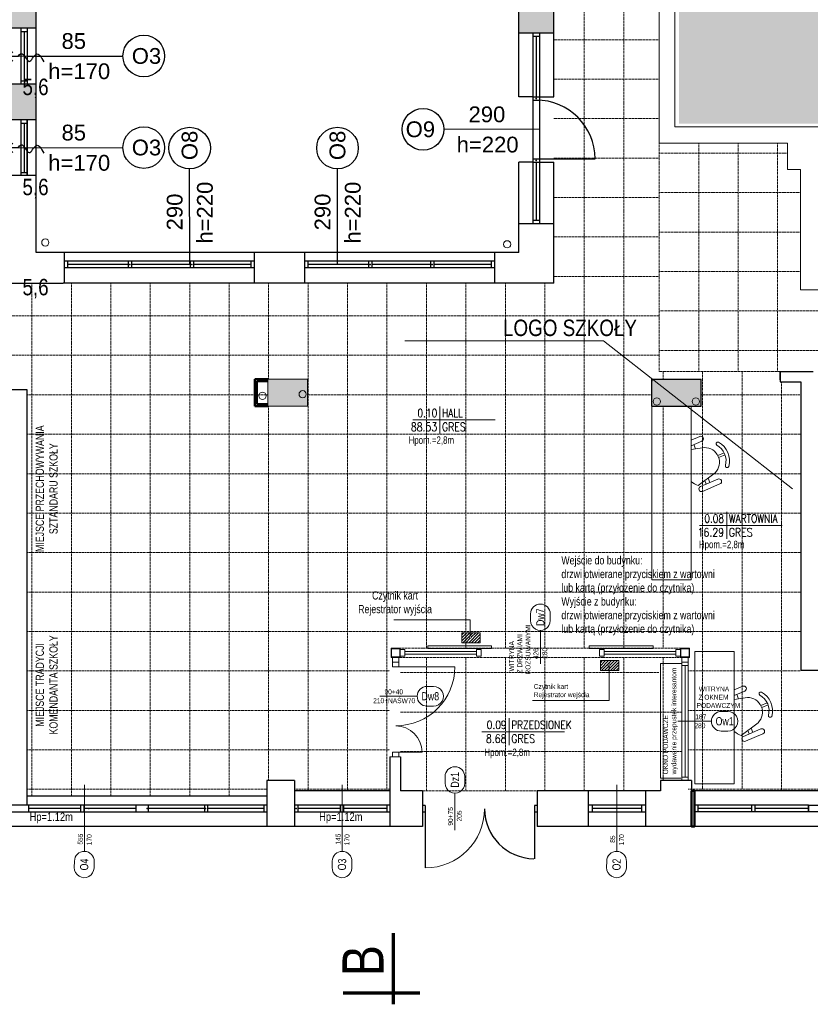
# Model space of a CAD drawing. Header units: millimetres. Extents: x -523 to 1404227, y -783705 to 1038705.
# Tile 44 of 256: x 362709 to 374732, y -2692 to 12282. Entities that reach past the tile are written whole.
import ezdxf
from ezdxf.enums import TextEntityAlignment as Align

# ---------------------------------------------------------------- set-up
doc = ezdxf.new("R2010")
doc.units = ezdxf.units.MM
doc.linetypes.add('DASHEDX2', pattern=[1.5, 1, -0.5])
for name, color, linetype, lineweight in [('3. Opis stolarki drzwiowej i okiennej', 5, 'Continuous', 30), ('BA_drz', 7, 'Continuous', 18), ('BA_KS_ist.', 34, 'Continuous', 13), ('BA_met', 7, 'Continuous', 18), ('BA_sym', 7, 'Continuous', 18), ('BA_txc', 1, 'Continuous', 18), ('BA_txs', 2, 'Continuous', 18), ('Cienka', 7, 'Continuous', 18), ('mm_Wentylacja', 5, 'Continuous', 50), ('mm_wentylacja_bloki', 7, 'Continuous', 18), ('PG_PRZERYWANE_ŚREDNIE', 1, 'DASHEDX2', 18), ('PG_WIDOKOWE_CIENKIE', 7, 'Continuous', 18), ('PG_WYPOSAŻENIE', 1, 'Continuous', 18), ('PG_ŚCIANY_DZIAŁOWE', 3, 'Continuous', 18), ('Przekrojowa', 60, 'Continuous', 18)]:
    doc.layers.add(name, color=color, linetype=linetype, lineweight=lineweight)
doc.styles.add('BIKTC', font='bikromsw.shx', dxfattribs={"width": 0.8})
doc.styles.add('BIKTS', font='bikromsw.shx', dxfattribs={"width": 0.85})
doc.styles.add('BIKWYM', font='BIKROMSW.SHX', dxfattribs={"width": 0.8})
doc.styles.add('ROMANS', font='romans', dxfattribs={"width": 0.7})
doc.styles.get("Standard").update_dxf_attribs({"font": 'arial.ttf'})

# ---------------------------------------------------------------- blocks, each defined once
blk = doc.blocks.new('A$C5416600d')
at = {"lineweight": 20}
for points in [[(0, 14), (14, 14), (14, 0), (0, 0)], [(0.8, 13.2), (13.2, 13.2), (13.2, 0.8), (0.8, 0.8)]]:
    blk.add_lwpolyline(points, close=True, dxfattribs=at)
blk = doc.blocks.new('bikmet')
blk.add_line((0, 1.65), (0, -1.65))
at = {"style": 'ROMANS', "width": 0.8}
blk.add_attdef('NRPOM', text='', height=1, dxfattribs=at).set_placement((-0.33, 0.33), align=Align.RIGHT)
blk.add_attdef('NWAPOM', (0.25, 0.33), '', height=1, dxfattribs=at)
blk.add_attdef('RAREA', text='', height=1.04, dxfattribs=at).set_placement((-0.33, -0.33), align=Align.TOP_RIGHT)
blk.add_attdef('PODLOGA', text='', height=1.04, dxfattribs=at).set_placement((0.25, -0.33), align=Align.TOP_LEFT)
blk = doc.blocks.new('symdrz')
blk.add_lwpolyline([(-10, -30, -1), (-10, 30), (10, 30, -1), (10, -30)], format="xyb", close=True)
at = {"style": 'BIKTS', "width": 0.8}
blk.add_attdef('SZERDRZ', text='', height=25, dxfattribs=at).set_placement((77.1, 8.8), align=Align.CENTER)
blk.add_attdef('SYMDRZ', text='', height=25, dxfattribs=at).set_placement((0, 0), align=Align.MIDDLE)
blk.add_attdef('WYSDRZ', text='', height=25, dxfattribs=at).set_placement((77.1, -9.5), align=Align.TOP_CENTER)
blk = doc.blocks.new('dr1h901')
at = {"color": 0}
blk.add_line((-0.5, 0), (-0.5, 1), dxfattribs=at)
blk.add_line((0, 0.362), (0, -0.266))
blk.add_arc((-0.5, 0), 1, 0, 90, dxfattribs=at)
blk = doc.blocks.new('podciecie')
at = {"layer": 'mm_Wentylacja', "color": 142, "lineweight": 30}
for p, q in [((23288, -37590.5), (23280.9, -37583.4)), ((23288, -37575.5), (23288, -37590.5)), ((23288, -37590.5), (23295.1, -37583.4))]:
    blk.add_line(p, q, dxfattribs=at)
blk.add_spline([(23288, -37575.5), (23283.2, -37570.7), (23295.2, -37558.8), (23284.2, -37547.8), (23295.8, -37536.2)], degree=3, dxfattribs=at)
blk = doc.blocks.new('A$C6810ecfa')
at = {"layer": 'BA_KS_ist.', "color": 18, "linetype": 'Continuous', "lineweight": 20, "ltscale": 25}
for centre in [(-1546.6, 816), (-844.3, 813.3), (-1216.4, 582.9), (-1155.3, 585.3), (-616.6, 574.3), (-557.3, 574.3)]:
    blk.add_circle(centre, 5.5, dxfattribs=at)

msp = doc.modelspace()

# ---------------------------------------------------------------- hatches: boundary and pattern name
at = {"lineweight": 20}
h = msp.add_hatch(dxfattribs=at)
h.set_pattern_fill('ANGLE', color=252, scale=20, angle=45)
h.set_pattern_definition([(45, (-152464.99, 276287.02), (-98.782817, 98.782817), [101.6, -38.1]), (135, (-152464.99, 276287.02), (-98.782817, -98.782817), [101.6, -38.1])])
h.paths.add_polyline_path([(374810.5, 16187.64), (372734.44, 16187.64), (372734.44, 10701.2), (379119.33, 10701.2), (379118.17, 19692.3), (378608.24, 19686.12), (378609.33, 19685.76), (374810.5, 19635.76)])
at = {"layer": 'PG_WYPOSAŻENIE'}
h = msp.add_hatch(dxfattribs=at)
h.set_pattern_fill('ANSI31', color=251, scale=10)
h.set_pattern_definition([(45, (-152649.147, 347440.71), (-22.4506403, 22.4506403), [])])
h.paths.add_polyline_path([(369561.21, 2958.6), (369561.21, 2912.05, -0.41421356), (369579.76, 2893.5, -1), (369542.67, 2893.5, -0.41421356), (369561.21, 2912.05), (369561.21, 2958.6), (369494.33, 2958.6), (369494.33, 2807.52), (369711.45, 2807.52), (369711.45, 2958.6)])
h.paths.add_polyline_path([(369494.33, 2958.6), (369430.73, 2958.6), (369430.73, 2807.52), (369494.33, 2807.52)])
h = msp.add_hatch(dxfattribs=at)
h.set_pattern_fill('ANSI31', color=251, scale=10)
h.set_pattern_definition([(45, (-150539.758, 347016.814), (-22.4506403, 22.4506403), [])])
h.paths.add_polyline_path([(371820.84, 2534.7), (371670.6, 2534.7), (371670.6, 2488.16, -0.41421356), (371689.15, 2469.61, -1), (371652.06, 2469.61, -0.41421356), (371670.6, 2488.16), (371670.6, 2534.7), (371603.72, 2534.7), (371603.72, 2383.63), (371820.84, 2383.63)])
h.paths.add_polyline_path([(371603.72, 2534.7), (371540.12, 2534.7), (371540.12, 2383.63), (371603.72, 2383.63)])
at = {"layer": 'PG_ŚCIANY_DZIAŁOWE'}
h = msp.add_hatch(color=252, dxfattribs=at)
h.dxf.hatch_style = 1
h.paths.add_polyline_path([(362959.33, 12862.52), (362489.33, 12862.52), (362489.33, 12152.52), (362959.33, 12152.52)])
h = msp.add_hatch(color=252, dxfattribs=at)
h.dxf.hatch_style = 1
h.paths.add_polyline_path([(370829.33, 12822.52), (370299.33, 12822.52), (370299.33, 12077.52), (370829.33, 12077.52)])
h = msp.add_hatch(color=252, dxfattribs=at)
h.dxf.hatch_style = 1
h.paths.add_polyline_path([(362489.33, 10760.02), (362959.33, 10760.02), (362959.33, 11302.52), (362489.33, 11302.52)])
h = msp.add_hatch(color=252, dxfattribs=at)
h.dxf.hatch_style = 1
h.paths.add_polyline_path([(366484.33, 6402.52), (367084.33, 6402.52), (367084.33, 6812.52), (366484.33, 6812.52)])
h = msp.add_hatch(color=252, dxfattribs=at)
h.dxf.hatch_style = 1
h.paths.add_polyline_path([(372319.33, 6812.52), (372319.33, 6782.52), (372319.33, 6402.52), (373074.33, 6402.52), (373074.33, 6812.52)])

# ---------------------------------------------------------------- linework, layer by layer
at = {"lineweight": 20}
for p, q in [((372434.33, 19939.97), (372434.33, 10402.52)), ((372669.33, 10652.52), (372669.33, 16259.97)), ((363352.59, 11727.52), (362284.44, 11727.52)), ((363352.59, 10335.02), (362284.44, 10335.02)), ((366484.33, 6402.52), (366484.33, 6812.52)), ((366484.33, 6812.52), (367084.33, 6812.52)), ((367084.33, 6402.52), (367084.33, 6812.52)), ((366484.33, 6402.52), (367084.33, 6402.52)), ((374584.33, 4642.52), (374589.33, 4642.52)), ((368496.83, 2702.52), (368566.83, 2702.52)), ((368496.83, 2702.52), (368566.83, 2702.52)), ((368566.83, 2702.52), (368566.83, 2602.52)), ((368912.97, 2757.86), (369882.97, 2757.86)), ((368912.97, 2717.86), (368912.97, 2757.86)), ((368912.97, 2717.86), (369882.97, 2717.86)), ((369656.83, 2702.52), (369726.83, 2702.52)), ((369656.83, 2702.52), (369656.83, 2602.52)), ((369726.83, 2702.52), (369726.83, 2602.52)), ((369882.97, 2717.86), (369882.97, 2757.86)), ((372340.69, 2757.86), (371370.69, 2757.86)), ((371370.69, 2717.86), (371370.69, 2757.86)), ((372340.69, 2717.86), (371370.69, 2717.86)), ((371526.83, 2702.52), (371596.83, 2702.52)), ((371526.83, 2702.52), (371526.83, 2602.52)), ((371596.83, 2702.52), (371596.83, 2602.52)), ((372340.69, 2717.86), (372340.69, 2757.86)), ((372686.83, 2702.52), (372756.83, 2702.52)), ((372686.83, 2702.52), (372686.83, 2602.52)), ((372756.83, 2702.52), (372756.83, 2602.52)), ((368376.83, 2582.52), (368376.83, 2512.52)), ((368376.83, 2582.52), (368476.83, 2582.52)), ((368476.83, 2582.52), (368476.83, 2512.52)), ((368496.83, 2602.52), (368566.83, 2602.52)), ((368566.83, 2672.52), (369656.83, 2672.52)), ((368566.83, 2632.52), (369656.83, 2632.52)), ((369656.83, 2602.52), (369726.83, 2602.52)), ((371526.83, 2602.52), (371596.83, 2602.52)), ((371596.83, 2672.52), (372686.83, 2672.52)), ((371596.83, 2632.52), (372686.83, 2632.52)), ((372686.83, 2602.52), (372756.83, 2602.52)), ((372776.83, 2582.52), (372776.83, 2512.52)), ((372776.83, 2582.52), (372876.83, 2582.52)), ((372876.83, 2582.52), (372876.83, 2512.52)), ((368376.83, 2512.52), (368376.83, 2442.52)), ((368376.83, 2512.52), (368476.83, 2512.52)), ((368476.83, 2512.52), (368376.83, 2512.52)), ((368476.83, 2442.52), (368376.83, 2442.52)), ((368426.83, 2442.52), (369226.87, 2442.52)), ((368476.83, 2512.52), (368476.83, 2442.52)), ((372776.83, 2512.52), (372876.83, 2512.52)), ((372876.83, 2512.52), (372776.83, 2512.52)), ((368499.33, 1072.52), (368339.33, 1072.52)), ((368476.83, 1142.52), (368376.83, 1142.52)), ((368376.83, 1142.52), (368376.83, 1072.52)), ((368476.83, 1072.52), (368376.83, 1072.52)), ((368426.83, 1142.52), (368826.83, 1142.52)), ((368476.83, 1142.52), (368476.83, 1072.52)), ((363694.33, -366.15), (363694.33, 644.34)), ((367614.33, -366.15), (367614.33, 644.34)), ((371789.33, -366.15), (371789.33, 644.34)), ((372764.33, 712.52), (372924.33, 712.52))]:
    msp.add_line(p, q, dxfattribs=at)
for p, q in [((370829.33, 11109.19), (370829.33, 16622.52)), ((370299.33, 11109.19), (370299.33, 16152.52)), ((362959.33, 8742.52), (362959.33, 15737.52)), ((362959.33, 12152.52), (362489.33, 12152.52)), ((362724.33, 12152.52), (362724.33, 11302.52)), ((362824.33, 12152.52), (362824.33, 11302.52)), ((362824.33, 12147.52), (362824.33, 11307.52)), ((362724.33, 12102.52), (362824.33, 12102.52)), ((362774.33, 12102.52), (362774.33, 11352.52)), ((370829.33, 12077.52), (370299.33, 12077.52)), ((370514.33, 12077.52), (370514.33, 11059.19)), ((370614.33, 12027.52), (370514.33, 12027.52)), ((370564.33, 12027.52), (370564.33, 11109.19)), ((370614.33, 12077.52), (370614.33, 11057.79)), ((362959.33, 11302.52), (362489.33, 11302.52)), ((362724.33, 11352.52), (362824.33, 11352.52)), ((370514.33, 11109.19), (370299.33, 11109.19)), ((370514.33, 11109.19), (370614.33, 11109.19)), ((370614.33, 11109.19), (370829.33, 11109.19)), ((370514.33, 11059.19), (370614.33, 11059.19)), ((370514.33, 11059.19), (370514.33, 10165.85)), ((370614.33, 11059.19), (370614.33, 10165.85)), ((362959.33, 10760.02), (362489.33, 10760.02)), ((362724.33, 10760.02), (362724.33, 9910.02)), ((362724.33, 10710.02), (362824.33, 10710.02)), ((362774.33, 10710.02), (362774.33, 9960.02)), ((362824.33, 10760.02), (362824.33, 9910.02)), ((362824.33, 9917.52), (362824.33, 10752.52)), ((370299.33, 8742.52), (370299.33, 10115.85)), ((370514.33, 10115.85), (370299.33, 10115.85)), ((370514.33, 10165.85), (370514.33, 9177.52)), ((370514.33, 10165.85), (370614.33, 10165.85)), ((370514.33, 10115.85), (370614.33, 10115.85)), ((370564.33, 10165.85), (371457.67, 10165.85)), ((370564.33, 10115.85), (370564.33, 9227.52)), ((370614.33, 10165.85), (370614.33, 9177.52)), ((370614.33, 10115.85), (370829.33, 10115.85)), ((370829.33, 8272.52), (370829.33, 10115.85)), ((362959.33, 9910.02), (362489.33, 9910.02)), ((362724.33, 9960.02), (362824.33, 9960.02)), ((370829.33, 9177.52), (370299.33, 9177.52)), ((370614.33, 9227.52), (370514.33, 9227.52)), ((370299.33, 8742.52), (362959.33, 8742.52)), ((363389.33, 8272.52), (363389.33, 8742.52)), ((366279.33, 8272.52), (366279.33, 8742.52)), ((367044.33, 8272.52), (367044.33, 8742.52)), ((369934.33, 8272.52), (369934.33, 8742.52)), ((366279.33, 8607.52), (363389.33, 8607.52)), ((363439.33, 8507.52), (363439.33, 8607.52)), ((364357.67, 8557.52), (363439.33, 8557.52)), ((364357.67, 8607.52), (364357.67, 8507.52)), ((364407.67, 8607.52), (364407.67, 8507.52)), ((365301, 8557.52), (364407.67, 8557.52)), ((365301, 8557.52), (364407.67, 8557.52)), ((365301, 8607.52), (365301, 8507.52)), ((365351, 8607.52), (365351, 8507.52)), ((366229.33, 8557.52), (365351, 8557.52)), ((366229.33, 8507.52), (366229.33, 8607.52)), ((369934.33, 8607.52), (367044.33, 8607.52)), ((367094.33, 8507.52), (367094.33, 8607.52)), ((368012.67, 8557.52), (367094.33, 8557.52)), ((368012.67, 8607.52), (368012.67, 8507.52)), ((368062.67, 8607.52), (368062.67, 8507.52)), ((368956, 8557.52), (368062.67, 8557.52)), ((368956, 8557.52), (368062.67, 8557.52)), ((368956, 8607.52), (368956, 8507.52)), ((369006, 8607.52), (369006, 8507.52)), ((369884.33, 8557.52), (369006, 8557.52)), ((369884.33, 8507.52), (369884.33, 8607.52)), ((366279.33, 8507.52), (363389.33, 8507.52)), ((369934.33, 8507.52), (367044.33, 8507.52)), ((362489.33, 8272.52), (363369.33, 8272.52)), ((370829.33, 8272.52), (363369.33, 8272.52)), ((374274.33, 6932.52), (374774.33, 6932.52)), ((374274.33, 6802.53), (374274.33, 6932.52)), ((374274.33, 6932.52), (374274.33, 6772.52)), ((372319.33, 6402.52), (372319.33, 6812.52)), ((372319.33, 6812.52), (373074.33, 6812.52)), ((372319.33, 6812.52), (372319.33, 6782.52)), ((373074.33, 6402.52), (373074.33, 6812.52)), ((374274.33, 6772.52), (374589.33, 6772.52)), ((374589.33, 6772.52), (374589.33, 2387.52)), ((362824.33, 6652.52), (362539.33, 6652.52)), ((362824.33, 337.52), (362824.33, 6652.52)), ((372319.33, 6402.52), (373074.33, 6402.52)), ((374589.33, 2387.52), (376584.33, 2387.52)), ((368339.33, 1072.52), (368339.33, 12.52)), ((368499.33, 1072.52), (368499.33, 552.52)), ((366889.33, 712.52), (366469.33, 712.52)), ((366469.33, 712.52), (366469.33, 12.52)), ((366889.33, 712.52), (366889.33, 12.52)), ((372924.33, 712.52), (372454.33, 712.52)), ((372454.33, 712.52), (372454.33, 552.52)), ((372924.33, 712.52), (372924.33, 12.52)), ((366469.33, 472.52), (362824.33, 472.52)), ((368339.33, 552.52), (366889.33, 552.52)), ((368834.33, 552.52), (368499.33, 552.52)), ((368834.33, 552.52), (368834.33, 12.52)), ((372454.33, 552.52), (370579.33, 552.52)), ((370579.33, 552.52), (370579.33, 12.52)), ((371354.33, 552.52), (371354.33, 12.52)), ((372224.33, 552.52), (372224.33, 12.52)), ((376584.33, 552.52), (372924.33, 552.52)), ((362844.33, 337.52), (360899.33, 337.52)), ((362844.33, 337.52), (362844.33, 237.52)), ((366469.33, 337.52), (362844.33, 337.52)), ((363634.33, 337.52), (363634.33, 237.52)), ((363684.33, 337.52), (363634.33, 337.52)), ((363684.33, 337.52), (363684.33, 237.52)), ((364474.33, 337.52), (364474.33, 237.52)), ((364664.33, 337.52), (364664.33, 237.52)), ((365516.83, 337.52), (365516.83, 237.52)), ((365566.83, 337.52), (365516.83, 337.52)), ((365566.83, 337.52), (365566.83, 237.52)), ((366419.33, 337.52), (366419.33, 237.52)), ((366469.33, 337.52), (366469.33, 237.52)), ((366469.33, 337.52), (366469.33, 237.52)), ((366889.33, 337.52), (366889.33, 237.52)), ((366889.33, 337.52), (366889.33, 237.52)), ((368339.33, 337.52), (366889.33, 337.52)), ((366939.33, 337.52), (366939.33, 237.52)), ((367589.33, 237.52), (367589.33, 337.52)), ((367639.33, 237.52), (367639.33, 337.52)), ((368289.33, 337.52), (368289.33, 237.52)), ((368339.33, 337.52), (368339.33, 237.52)), ((368876.83, 332.52), (368834.33, 332.52)), ((368876.83, 332.52), (368876.83, 232.52)), ((370579.33, 332.52), (370536.83, 332.52)), ((370536.83, 332.52), (370536.83, 232.52)), ((371354.33, 337.52), (371354.33, 237.52)), ((372224.33, 337.52), (371354.33, 337.52)), ((371414.33, 337.52), (371414.33, 237.52)), ((372164.33, 337.52), (372164.33, 237.52)), ((372224.33, 337.52), (372224.33, 237.52)), ((374706.83, 337.52), (372971.83, 337.52)), ((373021.83, 337.52), (373021.83, 237.52)), ((373839.33, 337.52), (373839.33, 237.52)), ((373889.33, 337.52), (373889.33, 237.52)), ((374706.83, 337.52), (374706.83, 237.52)), ((360899.33, 237.52), (362844.33, 237.52)), ((362824.33, 237.52), (366469.33, 237.52)), ((363634.33, 287.52), (362844.33, 287.52)), ((364474.33, 287.52), (363684.33, 287.52)), ((365516.83, 287.52), (364664.33, 287.52)), ((366419.33, 287.52), (365566.83, 287.52)), ((366889.33, 237.52), (368339.33, 237.52)), ((367589.33, 287.52), (366939.33, 287.52)), ((368289.33, 287.52), (367639.33, 287.52)), ((368876.83, 232.52), (368834.33, 232.52)), ((368876.83, 282.52), (368876.83, -617.48)), ((369778.48, 232.52), (369775.44, 232.52)), ((370536.83, 282.52), (370536.83, -477.48)), ((370579.33, 232.52), (370536.83, 232.52)), ((371354.33, 237.52), (372224.33, 237.52)), ((372164.33, 287.52), (371414.33, 287.52)), ((374706.83, 237.52), (372971.83, 237.52)), ((373839.33, 287.52), (373021.83, 287.52)), ((374706.83, 287.52), (373889.33, 287.52)), ((368834.33, 12.52), (354224.33, 12.52)), ((378429.33, 12.52), (370579.33, 12.52))]:
    msp.add_line(p, q)
msp.add_lwpolyline([(374896.83, 337.52), (374896.83, 237.52), (374706.83, 237.52), (374706.83, 337.52)], close=True)
for centre, radius, start, end in [((370564.33, 10165.85), 893.33, 0, 90), ((370536.83, 282.52), 760, 180, 269.214515)]:
    msp.add_arc(centre, radius, start, end)
for p in [(370564.33, 11084.19), (370564.33, 11084.19), (370564.33, 11084.19), (370564.33, 11084.19), (370564.33, 10140.85), (370564.33, 10140.85), (370564.33, 10140.85), (370564.33, 10140.85), (364382.67, 8557.52), (364382.67, 8557.52), (364382.67, 8557.52), (365326, 8557.52), (365326, 8557.52), (365326, 8557.52), (368037.67, 8557.52), (368037.67, 8557.52), (368037.67, 8557.52), (368981, 8557.52), (368981, 8557.52), (368981, 8557.52), (362849.33, 287.52), (363760.58, 287.52), (363760.58, 287.52), (363760.58, 287.52), (363760.58, 287.52), (363760.58, 287.52), (364646.83, 287.52), (364646.83, 287.52), (364646.83, 287.52), (364646.83, 287.52), (364646.83, 287.52), (365533.08, 287.52), (365533.08, 287.52), (365533.08, 287.52), (365533.08, 287.52), (365533.08, 287.52), (366914.33, 287.52), (374699.33, 287.52), (374699.33, 287.52), (374699.33, 287.52), (374699.33, 287.52)]:
    msp.add_point(p)
at = {"layer": '3. Opis stolarki drzwiowej i okiennej'}
for p, q in [((362824.33, 11727.52), (364279.53, 11729.57)), ((370614.33, 10612.52), (369159.13, 10614.57)), ((362824.33, 10335.02), (364279.53, 10337.07)), ((365294.77, 8557.52), (365292.72, 10012.72)), ((367543.7, 8557.52), (367541.64, 10012.72))]:
    msp.add_line(p, q, dxfattribs=at)
for centre in [(364596.06, 11729.57), (368842.61, 10614.57), (364596.06, 10337.07), (365292.72, 10329.25), (367541.64, 10329.25)]:
    msp.add_circle(centre, 316.53, dxfattribs=at)
at = {"layer": 'BA_drz', "color": 18}
for p, q in [((370626.83, 2485.97), (370626.83, 2995.23)), ((372776.83, 2512.52), (372776.83, 712.52)), ((372876.83, 2462.52), (372776.83, 2462.52)), ((372826.83, 2462.52), (372826.83, 762.52)), ((372876.83, 2512.52), (372876.83, 712.52)), ((372719.45, 1612.52), (373228.7, 1612.52)), ((372876.83, 762.52), (372776.83, 762.52))]:
    msp.add_line(p, q, dxfattribs=at)
at = {"layer": 'BA_met', "color": 18}
for p, q in [((368685.11, 6195.49), (369940.34, 6195.49)), ((373047.01, 4591.15), (374302.24, 4591.15)), ((369738.6, 1453.97), (370993.83, 1453.97))]:
    msp.add_line(p, q, dxfattribs=at)
at = {"layer": 'Cienka'}
msp.add_arc((368426.83, 1142.52), 400, 0, 90, dxfattribs=at)
at = {"layer": 'mm_wentylacja_bloki'}
for p, q in [((371588.99, 7396.61), (368568.03, 7396.61)), ((374460.97, 5145.94), (371588.99, 7396.61))]:
    msp.add_line(p, q, dxfattribs=at)
at = {"layer": 'PG_PRZERYWANE_ŚREDNIE', "color": 251, "lineweight": 15, "ltscale": 15}
for p, q in [((371294.33, 29022.52), (371294.33, 2722.52)), ((371894.33, 29022.52), (371894.33, 2722.52)), ((370829.33, 11977.52), (372434.33, 11977.52)), ((370829.33, 11377.52), (372434.33, 11377.52)), ((370829.33, 10777.52), (372434.33, 10777.52)), ((370829.33, 10177.52), (372434.33, 10177.52)), ((370829.33, 9577.52), (372434.33, 9577.52)), ((370829.33, 8977.52), (372434.33, 8977.52)), ((362894.33, 8272.52), (362894.33, 472.52)), ((363494.33, 8272.52), (363494.33, 472.52)), ((364094.33, 8272.52), (364094.33, 472.52)), ((364694.33, 8272.52), (364694.33, 472.52)), ((365294.33, 8272.52), (365294.33, 472.52)), ((365894.33, 8272.52), (365894.33, 472.52)), ((366494.33, 8272.52), (366494.33, 6812.52)), ((367094.33, 8272.52), (367094.33, 552.52)), ((367694.33, 8272.52), (367694.33, 552.52)), ((368294.33, 8272.52), (368294.33, 552.52)), ((368894.33, 8272.52), (368894.33, 2722.52)), ((369494.33, 8272.52), (369494.33, 2722.52)), ((370094.33, 8272.52), (370094.33, 2722.52)), ((370694.33, 8272.52), (370694.33, 2722.52)), ((370829.33, 8377.52), (372434.33, 8377.52)), ((360944.33, 7777.52), (372434.33, 7777.52)), ((360944.33, 7177.52), (372434.33, 7177.52)), ((372494.33, 6932.52), (372494.33, 6812.52)), ((373094.33, 6932.52), (373094.33, 552.52)), ((373694.33, 6932.52), (373694.33, 552.52)), ((374294.33, 6772.52), (374294.33, 552.52)), ((362824.33, 6577.52), (366484.33, 6577.52)), ((367084.33, 6577.52), (372319.33, 6577.52)), ((373074.33, 6577.52), (374589.33, 6577.52)), ((366494.33, 6402.52), (366494.33, 712.52)), ((372494.33, 6402.52), (372494.33, 2722.52)), ((362824.33, 5977.52), (374589.33, 5977.52)), ((362824.33, 5377.52), (374589.33, 5377.52)), ((362824.33, 4777.52), (374589.33, 4777.52)), ((362824.33, 4177.52), (374589.33, 4177.52)), ((362824.33, 3577.52), (374589.33, 3577.52)), ((362824.33, 2977.52), (374589.33, 2977.52)), ((368496.83, 2722.52), (372756.83, 2722.52)), ((372756.83, 2582.52), (368496.83, 2582.52)), ((368894.33, 2582.52), (368894.33, 552.52)), ((369494.33, 2582.52), (369494.33, 552.52)), ((370094.33, 2582.52), (370094.33, 552.52)), ((370694.33, 2582.52), (370694.33, 552.52)), ((371294.33, 2582.52), (371294.33, 552.52)), ((371894.33, 2582.52), (371894.33, 552.52)), ((372494.33, 2582.52), (372494.33, 712.52)), ((362824.33, 2377.52), (368339.33, 2377.52)), ((368499.33, 2352.52), (372434.33, 2352.52)), ((372876.83, 2377.52), (374589.33, 2377.52)), ((362824.33, 1777.52), (368339.33, 1777.52)), ((368499.33, 1752.52), (372776.83, 1752.52)), ((372876.83, 1777.52), (376579.33, 1777.52)), ((362824.33, 1177.52), (368339.33, 1177.52)), ((368499.33, 1152.52), (372776.83, 1152.52)), ((372876.83, 1177.52), (376584.33, 1177.52)), ((362824.33, 577.52), (366469.33, 577.52)), ((366889.33, 577.52), (368339.33, 577.52)), ((368834.33, 552.52), (370579.33, 552.52)), ((372876.83, 577.52), (376584.33, 577.52))]:
    msp.add_line(p, q, dxfattribs=at)
at = {"layer": 'PG_PRZERYWANE_ŚREDNIE', "color": 9, "lineweight": 15, "ltscale": 15}
for p, q in [((372434.33, 10402.52), (372434.33, 6932.52)), ((373034.33, 10402.52), (373034.33, 6932.52)), ((373634.33, 10402.52), (373634.33, 6932.52)), ((374234.33, 10402.52), (374234.33, 6932.52)), ((372434.33, 10252.52), (374385.61, 10252.52)), ((372434.33, 9652.52), (374584.33, 9652.52)), ((372434.33, 9052.52), (374584.33, 9052.52)), ((372434.33, 8452.52), (374584.33, 8452.52)), ((372434.33, 7852.52), (380694.33, 7852.52)), ((372434.33, 7252.52), (380694.33, 7252.52)), ((374274.33, 6932.52), (372434.33, 6932.52))]:
    msp.add_line(p, q, dxfattribs=at)
at = {"layer": 'PG_WIDOKOWE_CIENKIE', "color": 18, "lineweight": 50}
for p, q in [((366284.33, 6402.52), (366284.33, 6812.52)), ((366484.33, 6812.52), (366284.33, 6812.52)), ((366314.33, 6432.52), (366314.33, 6782.52)), ((366484.33, 6782.52), (366314.33, 6782.52)), ((366484.33, 6402.52), (366284.33, 6402.52)), ((366484.33, 6432.52), (366314.33, 6432.52)), ((372971.83, 337.52), (372971.83, 237.52))]:
    msp.add_line(p, q, dxfattribs=at)
at = {"layer": 'PG_WIDOKOWE_CIENKIE', "color": 18, "lineweight": 70}
for p, q in [((368391.69, -2691.91), (368391.69, -1611.91)), ((367626.69, -2516.91), (368791.69, -2516.91))]:
    msp.add_line(p, q, dxfattribs=at)
at = {"layer": 'PG_WIDOKOWE_CIENKIE', "color": 18, "lineweight": 50}
msp.add_lwpolyline([(372924.33, 552.52), (372971.83, 552.52), (372971.83, 12.52), (372924.33, 12.52)], close=True, dxfattribs=at)
at = {"layer": 'PG_WYPOSAŻENIE', "color": 251}
for p, q in [((372319.33, 6402.52), (372319.33, 3763.27)), ((372919.33, 6402.52), (372919.33, 3763.27)), ((372919.33, 5889.31), (373049.87, 5944.87)), ((373081.23, 5871.19), (372919.33, 5802.27)), ((372919.33, 5743.31), (373120.83, 5774.13)), ((372919.33, 5762.78), (372927.11, 5744.5)), ((372987.75, 5753.78), (372959.78, 5819.49)), ((373422.78, 5693.51), (373325.86, 5652.26)), ((373435.08, 5664.63), (373338.15, 5623.37)), ((373283.87, 5391.11), (373028.8, 5195.94)), ((373326.38, 5295.29), (373061.38, 5182.48)), ((373150.25, 5220.31), (373128.24, 5272.02)), ((373176.96, 5309.3), (373204.93, 5243.59)), ((373092.74, 5108.8), (373357.75, 5221.61)), ((372919.33, 3763.27), (372319.33, 3763.27)), ((368398.4, 3153.24), (369561.21, 3153.24)), ((369561.21, 3153.24), (369561.21, 2912.05)), ((369430.73, 2958.6), (369430.73, 2807.52)), ((369711.45, 2958.6), (369430.73, 2958.6)), ((369711.45, 2807.52), (369711.45, 2958.6)), ((369430.73, 2807.52), (369711.45, 2807.52)), ((372973.39, 2672.52), (372973.39, 663.27)), ((372973.39, 2672.52), (373573.39, 2672.52)), ((373573.39, 2672.52), (373573.39, 663.27)), ((371540.12, 2534.7), (371540.12, 2383.63)), ((371820.84, 2534.7), (371540.12, 2534.7)), ((371670.6, 2451.06), (371670.6, 1928.76)), ((371820.84, 2383.63), (371820.84, 2534.7)), ((371540.12, 2383.63), (371820.84, 2383.63)), ((373573.39, 2089.31), (373703.92, 2144.87)), ((373735.29, 2071.19), (373573.39, 2002.27)), ((373573.39, 1943.31), (373774.89, 1974.13)), ((373573.39, 1962.78), (373581.17, 1944.5)), ((373641.81, 1953.78), (373613.84, 2019.49)), ((370507.79, 1928.76), (371670.6, 1928.76)), ((374076.84, 1893.51), (373979.92, 1852.26)), ((374089.14, 1864.63), (373992.21, 1823.37)), ((373937.93, 1591.11), (373682.86, 1395.94)), ((373831.01, 1509.3), (373858.99, 1443.59)), ((373980.44, 1495.29), (373715.44, 1382.48)), ((373746.8, 1308.8), (374011.8, 1421.61)), ((373804.31, 1420.31), (373782.29, 1472.02)), ((373573.39, 663.27), (372973.39, 663.27))]:
    msp.add_line(p, q, dxfattribs=at)
for points in [[(369430.73, 2958.6), (369711.45, 2958.6), (369711.45, 2807.52), (369430.73, 2807.52)], [(371540.12, 2534.7), (371820.84, 2534.7), (371820.84, 2383.63), (371540.12, 2383.63)]]:
    msp.add_lwpolyline(points, close=True, dxfattribs=at)
for centre in [(369561.21, 2893.5), (371670.6, 2469.61)]:
    msp.add_circle(centre, 18.55, dxfattribs=at)
for centre, radius, start, end in [((373065.55, 5908.03), 40.04, 293.058443, 113.058443), ((373324.58, 5831.75), 26.77, 69.407611, 234.94028), ((373185.48, 5575.44), 318.16, 343.942941, 62.173945), ((373126.55, 5550.35), 223.85, 314.654019, 91.462867), ((373185.48, 5575.44), 265.05, 343.942941, 62.173945), ((373466.64, 5498.02), 26.77, 171.176606, 336.709276), ((373169.24, 5568.53), 398.18, 231.124455, 249.346876), ((373342.06, 5258.45), 40.04, 293.058443, 113.058443), ((373077.06, 5145.64), 40.04, 113.058443, 293.058443), ((373719.61, 2108.03), 40.04, 293.058443, 113.058443), ((373780.6, 1750.35), 223.85, 314.654019, 91.462867), ((373978.64, 2031.75), 26.77, 69.407611, 234.94028), ((373839.54, 1775.44), 265.05, 343.942941, 62.173945), ((373839.54, 1775.44), 318.16, 343.942941, 62.173945), ((374120.7, 1698.02), 26.77, 171.176606, 336.709276), ((373996.12, 1458.45), 40.04, 293.058443, 113.058443), ((373823.3, 1768.53), 398.18, 231.124455, 249.346876), ((373731.12, 1345.64), 40.04, 113.058443, 293.058443)]:
    msp.add_arc(centre, radius, start, end, dxfattribs=at)
at = {"layer": 'PG_ŚCIANY_DZIAŁOWE', "color": 18}
for p, q in [((379119.33, 10652.52), (372669.33, 10652.52)), ((372434.33, 10402.52), (374385.61, 10402.52)), ((374385.61, 10402.52), (374385.61, 10004.98)), ((374385.61, 10004.98), (374584.33, 10004.98)), ((374584.33, 10004.98), (374584.33, 8172.52)), ((374584.33, 8172.52), (377434.33, 8172.52)), ((372776.83, 2492.52), (372454.33, 2492.52)), ((372454.33, 2492.52), (372454.33, 747.04)), ((372764.33, 747.04), (372454.33, 747.04))]:
    msp.add_line(p, q, dxfattribs=at)

# ---------------------------------------------------------------- block references
at = {"lineweight": 20, "xscale": 10, "yscale": 10, "zscale": 10}
for p in [(368356.83, 2582.52), (372756.83, 2582.52)]:
    msp.add_blockref('A$C5416600d', p, dxfattribs=at)
at = {"layer": 'BA_drz', "color": 18, "yscale": 900, "zscale": -900}
for p, xscale, rotation in [((368426.83, 1992.52), 900, 269.9999999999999), ((369326.83, 282.52), -900, 180)]:
    msp.add_blockref('dr1h901', p, dxfattribs=dict(at, xscale=xscale, rotation=rotation))
at = {"layer": 'BA_met', "color": 18, "xscale": 125, "yscale": 125, "zscale": 125}
for p, values in [((369099.29, 6195.49), {'NRPOM': '0.10', 'NWAPOM': 'HALL', 'RAREA': '88.53', 'PODLOGA': 'GRES'}), ((373461.19, 4591.15), {'NRPOM': '0.08', 'NWAPOM': 'WARTOWNIA', 'RAREA': '16.29', 'PODLOGA': 'GRES'}), ((370152.79, 1453.97), {'NRPOM': '0.09', 'NWAPOM': 'PRZEDSIONEK', 'RAREA': '8.68', 'PODLOGA': 'GRES'})]:
    msp.add_blockref('bikmet', p, dxfattribs=at).add_auto_attribs(values)
at = {"layer": 'BA_sym', "color": 18}
ref = msp.add_blockref('symdrz', (370626.83, 3195.23), dxfattribs=dict(at, xscale=5.000000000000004, yscale=5.000000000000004, zscale=5.000000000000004, rotation=90.00000236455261))
ref.add_attrib('Symdrz', 'Dw7', dxfattribs={"height": 125, "rotation": 90.000002, "style": 'BIKTS', "width": 0.8}).set_placement((370626.83, 3195.23), align=Align.MIDDLE_CENTER)
ref.add_attrib('Szerdrz', '426', dxfattribs={"layer": 'BA_txc', "height": 75, "rotation": 90.000002, "style": 'BIKTS', "width": 0.8}).set_placement((370559.33, 2639.68), align=Align.MIDDLE_CENTER)
ref.add_attrib('Wysdrz', '280', dxfattribs={"layer": 'BA_txc', "height": 75, "rotation": 90.000002, "style": 'BIKTS', "width": 0.8}).set_placement((370694.33, 2645.76), align=Align.MIDDLE_CENTER)
ref = msp.add_blockref('symdrz', (368952.81, 1992.52), dxfattribs=dict(at, xscale=5.000000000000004, yscale=5.000000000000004, zscale=5.000000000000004, rotation=2.364552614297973e-06))
ref.add_attrib('Symdrz', 'Dw8', dxfattribs={"height": 125, "rotation": 0.000002, "style": 'BIKTS', "width": 0.8}).set_placement((368952.81, 1992.52), align=Align.MIDDLE_CENTER)
ref.add_attrib('Szerdrz', '90+40', dxfattribs={"layer": 'BA_txc', "height": 75, "rotation": 0.000002, "style": 'BIKTS', "width": 0.8}).set_placement((368397.27, 2060.02), align=Align.MIDDLE_CENTER)
ref.add_attrib('Wysdrz', '210+NAŚW70', dxfattribs={"layer": 'BA_txc', "height": 75, "rotation": 0.000002, "style": 'BIKTS', "width": 0.8}).set_placement((368403.34, 1925.02), align=Align.MIDDLE_CENTER)
ref = msp.add_blockref('symdrz', (373428.7, 1612.52), dxfattribs=dict(at, xscale=5.000000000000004, yscale=5.000000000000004, zscale=5.000000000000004, rotation=2.364552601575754e-06))
ref.add_attrib('Symdrz', 'Ow1', dxfattribs={"height": 125, "rotation": 0.000002, "style": 'BIKTS', "width": 0.8}).set_placement((373428.7, 1612.52), align=Align.MIDDLE_CENTER)
ref.add_attrib('Szerdrz', '187', dxfattribs={"layer": 'BA_txc', "height": 75, "rotation": 0.000002, "style": 'BIKTS', "width": 0.8}).set_placement((373066.23, 1680.02), align=Align.MIDDLE_CENTER)
ref.add_attrib('Wysdrz', '280', dxfattribs={"layer": 'BA_txc', "height": 75, "rotation": 0.000002, "style": 'BIKTS', "width": 0.8}).set_placement((373053.56, 1545.02), align=Align.MIDDLE_CENTER)
ref = msp.add_blockref('symdrz', (369326.83, 721.48), dxfattribs=dict(at, xscale=5.000000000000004, yscale=5.000000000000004, zscale=5.000000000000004, rotation=90.00000236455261))
ref.add_attrib('Symdrz', 'Dz1', dxfattribs={"height": 125, "rotation": 90.000002, "style": 'BIKTS', "width": 0.8}).set_placement((369326.83, 721.48), align=Align.MIDDLE_CENTER)
ref.add_attrib('Szerdrz', '90+75', dxfattribs={"layer": 'BA_txc', "height": 75, "rotation": 90.000002, "style": 'BIKTS', "width": 0.8}).set_placement((369259.33, 165.93), align=Align.MIDDLE_CENTER)
ref.add_attrib('Wysdrz', '205', dxfattribs={"layer": 'BA_txc', "height": 75, "rotation": 90.000002, "style": 'BIKTS', "width": 0.8}).set_placement((369394.33, 172.01), align=Align.MIDDLE_CENTER)
ref = msp.add_blockref('symdrz', (363690.13, -566.1), dxfattribs=dict(at, xscale=5.000000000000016, yscale=5.000000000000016, zscale=5.000000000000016, rotation=268.7952046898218))
ref.add_attrib('Symdrz', 'O4', dxfattribs={"height": 125, "rotation": 88.795205, "style": 'BIKTS', "width": 0.8}).set_placement((363690.13, -566.1), align=Align.MIDDLE_CENTER)
ref.add_attrib('Szerdrz', '170', dxfattribs={"layer": 'BA_txc', "height": 75, "rotation": 88.795205, "style": 'BIKTS', "width": 0.8}).set_placement((363765.59, -188.34), align=Align.MIDDLE_CENTER)
ref.add_attrib('Wysdrz', '555', dxfattribs={"layer": 'BA_txc', "height": 75, "rotation": 88.795205, "style": 'BIKTS', "width": 0.8}).set_placement((363630.74, -179.84), align=Align.MIDDLE_CENTER)
ref = msp.add_blockref('symdrz', (367610.13, -566.1), dxfattribs=dict(at, xscale=5.000000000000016, yscale=5.000000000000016, zscale=5.000000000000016, rotation=268.7952046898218))
ref.add_attrib('Symdrz', 'O3', dxfattribs={"height": 125, "rotation": 88.795205, "style": 'BIKTS', "width": 0.8}).set_placement((367610.13, -566.1), align=Align.MIDDLE_CENTER)
ref.add_attrib('Szerdrz', '170', dxfattribs={"layer": 'BA_txc', "height": 75, "rotation": 88.795205, "style": 'BIKTS', "width": 0.8}).set_placement((367685.59, -188.34), align=Align.MIDDLE_CENTER)
ref.add_attrib('Wysdrz', '145', dxfattribs={"layer": 'BA_txc', "height": 75, "rotation": 88.795205, "style": 'BIKTS', "width": 0.8}).set_placement((367550.74, -179.84), align=Align.MIDDLE_CENTER)
ref = msp.add_blockref('symdrz', (371785.13, -566.1), dxfattribs=dict(at, xscale=5.000000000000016, yscale=5.000000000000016, zscale=5.000000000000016, rotation=268.7952046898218))
ref.add_attrib('Symdrz', 'O2', dxfattribs={"height": 125, "rotation": 88.795205, "style": 'BIKTS', "width": 0.8}).set_placement((371785.13, -566.1), align=Align.MIDDLE_CENTER)
ref.add_attrib('Szerdrz', '170', dxfattribs={"layer": 'BA_txc', "height": 75, "rotation": 88.795205, "style": 'BIKTS', "width": 0.8}).set_placement((371860.59, -188.34), align=Align.MIDDLE_CENTER)
ref.add_attrib('Wysdrz', '85', dxfattribs={"layer": 'BA_txc', "height": 75, "rotation": 88.795205, "style": 'BIKTS', "width": 0.8}).set_placement((371725.74, -179.84), align=Align.MIDDLE_CENTER)
at = {"layer": 'mm_Wentylacja', "color": 2, "lineweight": 30, "xscale": 10, "yscale": 10, "zscale": 10, "rotation": 270}
for p in [(738438.3, 244600.36), (738438.3, 243211.58)]:
    msp.add_blockref('podciecie', p, dxfattribs=at)
at = {"layer": 'Przekrojowa', "xscale": 10, "yscale": 10, "zscale": 10}
msp.add_blockref('A$C6810ecfa', (378564.33, 732.52), dxfattribs=at)

# ---------------------------------------------------------------- texts
at = {"layer": '3. Opis stolarki drzwiowej i okiennej', "char_height": 240, "width": 1203.5164}
for s, insert, attachment_point in [('{\\f@Arial Unicode MS|b0|i0|c238|p34;85}', (363344.79, 12077.33), 1), ('{\\f@Arial Unicode MS|b0|i0|c238|p34;O3}', (364413.12, 11850.56), 1), ('{\\f@Arial Unicode MS|b0|i0|c238|p34;h=170}', (363143.28, 11617.61), 1), ('{\\f@Arial Unicode MS|b0|i0|c238|p34;290}', (370093.87, 10962.33), 3), ('{\\f@Arial Unicode MS|b0|i0|c238|p34;85}', (363344.79, 10684.83), 1), ('{\\f@Arial Unicode MS|b0|i0|c238|p34;O9}', (369025.55, 10735.56), 3), ('{\\f@Arial Unicode MS|b0|i0|c238|p34;h=220}', (370295.39, 10502.61), 3), ('{\\f@Arial Unicode MS|b0|i0|c238|p34;O3}', (364413.12, 10458.06), 1), ('{\\f@Arial Unicode MS|b0|i0|c238|p34;h=170}', (363143.28, 10225.11), 1)]:
    msp.add_mtext(s, dxfattribs=dict(at, insert=insert, attachment_point=attachment_point))
at = {"layer": '3. Opis stolarki drzwiowej i okiennej', "char_height": 240, "width": 1203.5164, "attachment_point": 1, "rotation": 90}
for s, insert in [('{\\f@Arial Unicode MS|b0|i0|c238|p34;O8}', (365171.73, 10146.31)), ('{\\f@Arial Unicode MS|b0|i0|c238|p34;O8}', (367420.66, 10146.31)), ('{\\f@Arial Unicode MS|b0|i0|c238|p34;h=220}', (365404.68, 8876.46)), ('{\\f@Arial Unicode MS|b0|i0|c238|p34;h=220}', (367653.61, 8876.46)), ('{\\f@Arial Unicode MS|b0|i0|c238|p34;290}', (364944.96, 9077.98)), ('{\\f@Arial Unicode MS|b0|i0|c238|p34;290}', (367193.89, 9077.98))]:
    msp.add_mtext(s, dxfattribs=dict(at, insert=insert))
at = {"layer": 'BA_txs', "color": 18, "style": 'BIKTS', "width": 0.85}
for p in [(362858.54, 97.78), (367262.35, 97.78)]:
    msp.add_text('Hp=1.12m', height=125, dxfattribs=at).set_placement(p)
msp.add_text('B', height=625, rotation=90, dxfattribs=at).set_placement((368241.69, -2266.07))
at = {"layer": 'Cienka', "color": 7, "lineweight": 0, "char_height": 125, "attachment_point": 5, "rotation": 90, "style": 'BIKWYM'}
for s, insert in [('\\A1;MIEJSCE PRZECHOWYWANIA \\PSZTANDARU SZKOŁY', (363119.31, 5149.33)), ('\\A1;MIEJSCE TRADYCJI\\PKOMENDANTA SZKOŁY', (363119.31, 2165.85))]:
    msp.add_mtext(s, dxfattribs=dict(at, insert=insert))
at = {"layer": 'Cienka', "color": 7, "lineweight": 0, "char_height": 125, "style": 'BIKWYM'}
for s, insert, attachment_point in [('Wejście do budynku:\\Pdrzwi otwierane przyciskiem z wartowni\\Plub kartą (przyłożenie do czytnika)\\PWyjście z budynku: \\Pdrzwi otwierane przyciskiem z wartowni\\Plub kartą (przyłożenie do czytnika)', (370945.91, 4122.86), 1), ('Czytnik kart\\PRejestrator wyjścia', (368416.88, 3403.52), 5)]:
    msp.add_mtext_dynamic_manual_height_columns(s, width=6506.7953, gutter_width=500, heights=[0], dxfattribs=dict(at, insert=insert, attachment_point=attachment_point))
at = {"layer": 'mm_wentylacja_bloki', "char_height": 250, "width": 4953.4512, "attachment_point": 8}
for s, insert in [('{\\fArial Narrow|b0|i0|c238|p34;5,6}', (362949.67, 11088.42)), ('{\\fArial Narrow|b0|i0|c238|p34;5,6}', (362949.67, 9566.05)), ('{\\fArial Narrow|b0|i0|c238|p34;5,6}', (362949.67, 8043.67)), ('{\\fArial Narrow|b0|i0|c238|p34;LOGO SZKOŁY}', (371076.92, 7467.13))]:
    msp.add_mtext(s, dxfattribs=dict(at, insert=insert))
at = {"layer": 'PG_WYPOSAŻENIE', "color": 18, "attachment_point": 1, "style": 'BIKTC'}
for s, width, gutter_width, insert, char_height, rotation in [('Hpom.=2,8m', 9760.1929, 750, (368622.3, 5944.31), 112.5, 360), ('Hpom.=2,8m', 9760.1929, 750, (373037.75, 4357.41), 112.5, 360), ('{\\W2.48907; }WITRYNA\\P{\\W1.436438; }Z DRZWIAMI\\P{\\W0.636438; }ROZSUWANYMI', 706.3738, 500, (370150.9, 2300.69), 75, 90), ('OKNO PODAWCZE \\Pwydawanie przepustek interesantom', 6506.7953, 500, (372494.45, 804.95), 75, 90), ('Czytnik kart\\PRejestrator wejścia', 6506.7953, 500, (370526.27, 2179.04), 75, 360), ('{\\W2.48907; }WITRYNA\\P{\\W2.278544; }Z OKNEM\\P{\\W1.268017; }PODAWCZYM', 706.3738, 500, (372967.1, 2140.58), 75, 360), ('Hpom.=2,8m', 9760.1929, 750, (369775.37, 1196.79), 112.5, 360)]:
    msp.add_mtext_dynamic_manual_height_columns(s, width=width, gutter_width=gutter_width, heights=[0], dxfattribs=dict(at, insert=insert, char_height=char_height, rotation=rotation))

doc.saveas('drawing.dxf')
